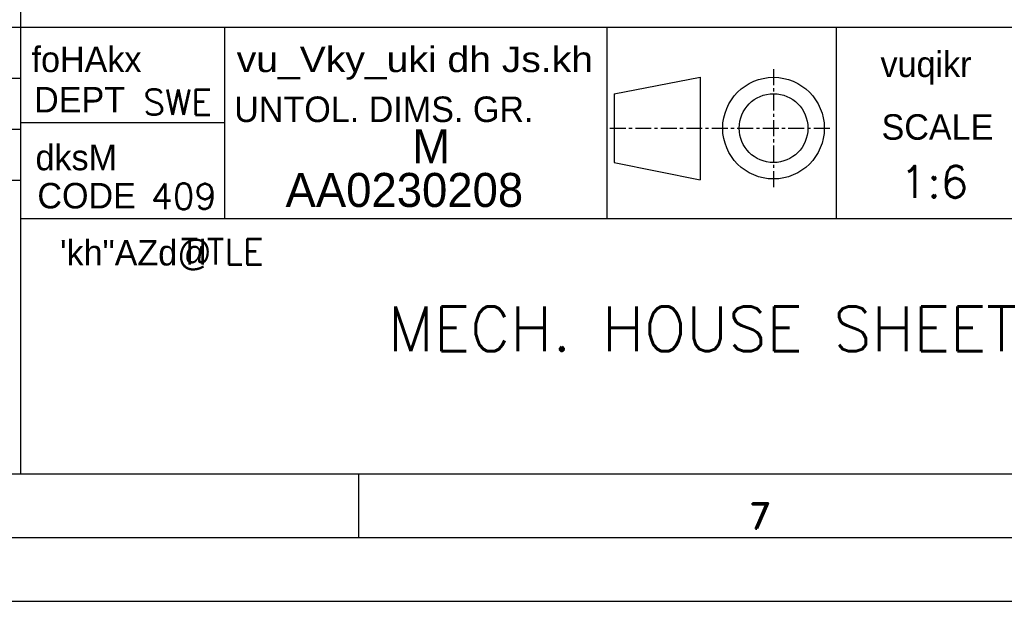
# Model space of a CAD drawing. Extents: x 9638 to 13202, y 922 to 3442.
# Tile 4 of 8: x 12121 to 12585, y 922 to 1196. Entities that reach past the tile are written whole.
import ezdxf
from ezdxf.enums import TextEntityAlignment as Align

# ---------------------------------------------------------------- set-up
doc = ezdxf.new("R2010")
doc.units = 0
doc.header["$MEASUREMENT"] = 0
doc.linetypes.add('CENTER', pattern=[2, 1.25, -0.25, 0.25, -0.25])
doc.layers.get('0').update_dxf_attribs({"linetype": 'CONTINUOUS'})
doc.layers.add('TAXT', color=2, linetype='CONTINUOUS')
doc.layers.add('TEXT', color=2, linetype='CONTINUOUS')
doc.styles.add('HINDI', font='hindi')
doc.styles.add('ROMAND', font='romand')
doc.styles.add('ROMANS', font='romans')

# ---------------------------------------------------------------- blocks, each defined once
blk = doc.blocks.new('A2')
for p, q in [((414, 10), (414, 85)), ((20, 45), (584, 45)), ((430, 30), (430, 45)), ((460, 30), (460, 45)), ((478, 30), (478, 45)), ((367, 41), (414, 41)), ((460.559, 39.784), (467.301, 41.073)), ((467.301, 41.073), (467.301, 33.045)), ((460.559, 39.784), (460.559, 34.393)), ((430, 37.5), (414, 37.5)), ((367, 37), (414, 37)), ((460.559, 34.393), (467.301, 33.045)), ((134, 33), (414, 33)), ((414, 30), (584, 30)), ((20, 10), (584, 10)), ((440.5, 10), (440.5, 5)), ((14.841, 5), (589, 5)), ((0, 0), (594, 0))]:
    blk.add_line(p, q)
at = {"linetype": 'CENTER'}
for p, q in [((473.047, 41.717), (473.047, 32.459)), ((460.208, 37.088), (477.502, 37.088))]:
    blk.add_line(p, q, dxfattribs=at)
for radius in [3.984, 2.695]:
    blk.add_circle((473.047, 37.088), radius)
for s, style, p in [('foHAkx', 'HINDI', (414.844, 41.483)), ('vuqikr', 'HINDI', (481.443, 41.098)), ('SWE', 'ROMANS', (423.593, 38.122)), ('dksM', 'HINDI', (415.152, 33.788)), ('409', 'ROMANS', (424.202, 30.739)), ('\'kh"AZd@', 'HINDI', (417.077, 26.323))]:
    blk.add_text(s, height=2, dxfattribs=dict(style=style)).set_placement(p)
at = {"style": 'HINDI', "width": 0.942096}
blk.add_text('vu_Vky_uki dh Js.kh', height=2, dxfattribs=at).set_placement((430.936, 41.483), (458.885, 41.483), align=Align.FIT)
blk.add_text('UNTOL. DIMS. GR.', height=2).set_placement((430.74, 37.569))
at = {"color": 7, "style": 'ROMANS', "width": 1.3}
blk.add_attdef('DRG_NO', (70.142, 412.284), '', height=3.5, rotation=180, dxfattribs=at)
at = {"style": 'ROMANS'}
for tag, p, width in [('SHTNO', (9.066, 107.771), 0.8), ('REV_NO', (9.087, 98.484), 0.8), ('DRG_NO', (9.166, 70.138), 0.9)]:
    blk.add_attdef(tag, p, '', height=2.8, rotation=90, dxfattribs=dict(at, width=width))
at = {"color": 7, "style": 'ROMANS'}
for tag, p, height in [('PRODUCT', (483.318, 73.616), 4), ('DRN_SIGN', (535.969, 58.042), 2), ('CHD_SIGN', (535.801, 51.997), 2), ('APP_SIGN', (535.716, 46.195), 2), ('TITLE1', (425.966, 19.606), 3.5), ('TITLE2', (425.654, 13.39), 3.5)]:
    blk.add_attdef(tag, p, '', height=height, dxfattribs=at)
for tag, height, p in [('DRN_BY', 2, (523.697, 59.351)), ('DRN_DATE', 1.7, (562.228, 59.45)), ('CHD_DATE', 1.7, (562.131, 53.934)), ('CHD_BY', 2, (523.697, 53.343)), ('NOVAR', 2.5, (577.981, 47.881)), ('APP_BY', 2, (523.697, 47.335)), ('APP_DATE', 1.7, (562.131, 47.435)), ('ITNO', 2.5, (562.336, 33.536)), ('SCALE', 2.5, (485.637, 32.88)), ('REFTOASSY', 2.5, (532.311, 32.264)), ('NOIT', 2.5, (577.66, 31.839)), ('REV_NO', 3.5, (578.695, 19.146)), ('SHTNO', 2.5, (541.297, 12.542)), ('NOSHT', 2.5, (581.127, 12.72))]:
    blk.add_attdef(tag, text='', height=height, dxfattribs=at).set_placement(p, align=Align.MIDDLE)
at = {"color": 7, "style": 'ROMANS', "width": 0.8}
blk.add_attdef('WEIGHT', text='', height=2.3, dxfattribs=at).set_placement((504.273, 32.626), align=Align.MIDDLE)
at = {"color": 7, "style": 'ROMANS', "width": 1.3}
blk.add_attdef('DRG_NO', (514.76, 19.088), '', height=3.5, dxfattribs=at)
at = {"layer": 'TEXT'}
for s, p in [('DEPT', (415.044, 38.319)), ('SCALE', (481.521, 36.179)), ('CODE', (415.298, 30.796))]:
    blk.add_text(s, height=2, dxfattribs=at).set_placement(p)
for s, style, p in [('TITLE', 'ROMANS', (426.54, 26.41)), ('7', 'ROMAND', (471.148, 5.699))]:
    blk.add_text(s, height=2, dxfattribs=dict(at, style=style)).set_placement(p)

msp = doc.modelspace()

# ---------------------------------------------------------------- block references
ref = msp.add_blockref('A2', (9637.77, 922.44), dxfattribs=dict(xscale=6, yscale=6, zscale=6))
ref.add_attrib('TITLE1', 'MECH. HOUSE SHEET', (12294.51, 1040.08), dxfattribs={"color": 7, "height": 21, "style": 'ROMANS'})
ref.add_attrib('SCALE', '1:6', dxfattribs={"color": 7, "height": 15, "style": 'ROMANS'}).set_placement((12551.59, 1119.72), align=Align.MIDDLE)

# ---------------------------------------------------------------- texts
at = {"layer": 'TAXT'}
for s, p in [('M', (12306.01, 1128.45)), ('AA0230208', (12246.37, 1107.9))]:
    msp.add_text(s, height=16, dxfattribs=at).set_placement(p)

doc.saveas('drawing.dxf')
